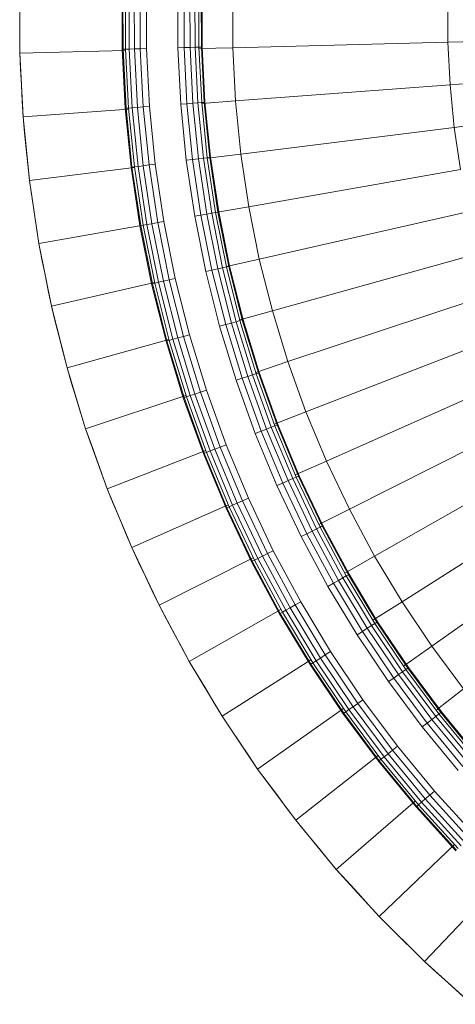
# Model space of a CAD drawing. Header units: centimetres. Extents: x 511 to 2122, y 723 to 1373.
# Tile 9 of 89: x 992.06 to 994.1, y 753.32 to 757.93. Entities that reach past the tile are written whole.
import ezdxf

# ---------------------------------------------------------------- set-up
doc = ezdxf.new("R2010")
doc.units = ezdxf.units.CM
doc.layers.add('G-IMPT', color=8, linetype='Continuous', lineweight=18)
doc.layers.add('I-FURN', color=30, linetype='Continuous', lineweight=18)

# ---------------------------------------------------------------- blocks, each defined once
blk = doc.blocks.new('LUPA - LUPA_skp_-562653-PROJETO_TÉRREO')
at = {"layer": 'G-IMPT'}
for p, q in [((7.6955, 2.4693), (7.7662, 2.6524)), ((7.6955, 2.4693), (7.3996, 2.5919)), ((6.7803, 2.1422), (6.23, 2.5099)), ((7.6955, 2.4693), (7.616, 2.2898)), ((7.3256, 2.4271), (7.616, 2.2898)), ((6.6858, 2.008), (6.1542, 2.4023)), ((6.5849, 1.8787), (6.0732, 2.2985)), ((6.8681, 2.2809), (6.7803, 2.1422)), ((6.8681, 2.2809), (6.9602, 2.2257)), ((7.616, 2.2898), (7.5277, 2.1144)), ((7.5277, 2.1144), (7.2438, 2.2662)), ((4.9501, 2.2224), (5.2643, 1.6347)), ((6.4777, 1.7544), (5.9873, 2.1989)), ((5.1467, 1.5755), (4.8618, 2.178)), ((5.0264, 1.5221), (4.7713, 2.1379)), ((6.6858, 2.008), (6.7803, 2.1422)), ((6.8691, 2.0829), (6.7803, 2.1422)), ((6.3645, 1.6355), (5.8965, 2.1035)), ((7.1542, 2.1094), (7.4309, 1.9436)), ((7.4309, 1.9436), (7.5277, 2.1144)), ((6.2456, 1.5223), (5.8011, 2.0127)), ((6.5849, 1.8787), (6.6858, 2.008)), ((6.7711, 1.9448), (6.6858, 2.008)), ((7.3259, 1.7777), (7.0571, 1.9573)), ((7.3259, 1.7777), (7.4309, 1.9436)), ((5.7015, 1.9268), (6.1213, 1.4151)), ((6.4777, 1.7544), (6.5849, 1.8787)), ((6.6665, 1.8116), (6.5849, 1.8787)), ((5.992, 1.3142), (5.5977, 1.8458)), ((7.2128, 1.6172), (6.9528, 1.8101)), ((5.8578, 1.2197), (5.4901, 1.77)), ((7.3259, 1.7777), (7.2128, 1.6172)), ((6.3645, 1.6355), (6.4777, 1.7544)), ((6.5556, 1.6837), (6.4777, 1.7544)), ((5.3788, 1.6995), (5.2643, 1.6347)), ((5.3788, 1.6995), (5.7191, 1.1319)), ((7.092, 1.4624), (6.8414, 1.6681)), ((5.2643, 1.6347), (5.1467, 1.5755)), ((5.2643, 1.6347), (5.5763, 1.051)), ((6.3645, 1.6355), (6.2456, 1.5223)), ((6.4387, 1.5613), (6.3645, 1.6355)), ((7.2128, 1.6172), (7.092, 1.4624)), ((5.0264, 1.5221), (5.1467, 1.5755)), ((5.4297, 0.9772), (5.1467, 1.5755)), ((4.9035, 1.4748), (5.0264, 1.5221)), ((5.2797, 0.9107), (5.0264, 1.5221)), ((6.2456, 1.5223), (6.1213, 1.4151)), ((6.3159, 1.4448), (6.2456, 1.5223)), ((6.9638, 1.3138), (6.7232, 1.5318)), ((7.092, 1.4624), (6.9638, 1.3138)), ((6.1213, 1.4151), (5.992, 1.3142)), ((6.1213, 1.4151), (6.1876, 1.3344)), ((6.8284, 1.1716), (6.5986, 1.4014)), ((5.8578, 1.2197), (5.992, 1.3142)), ((6.0536, 1.231), (5.992, 1.3142)), ((6.9638, 1.3138), (6.8284, 1.1716)), ((6.6862, 1.0362), (6.4678, 1.2772)), ((5.8578, 1.2197), (5.7191, 1.1319)), ((5.9155, 1.1332), (5.8578, 1.2197)), ((6.3311, 1.1596), (6.5376, 0.908)), ((6.8284, 1.1716), (6.6862, 1.0362)), ((5.7191, 1.1319), (5.5763, 1.051)), ((5.7191, 1.1319), (5.7727, 1.0425)), ((5.5763, 1.051), (5.4297, 0.9772)), ((5.5763, 1.051), (5.6254, 0.9591)), ((6.3828, 0.7872), (6.1888, 1.0487)), ((6.6862, 1.0362), (6.5376, 0.908)), ((5.2797, 0.9107), (5.4297, 0.9772)), ((5.4743, 0.8829), (5.4297, 0.9772)), ((6.2223, 0.6741), (6.0413, 0.945)), ((5.1265, 0.8516), (5.2797, 0.9107)), ((5.3196, 0.8142), (5.2797, 0.9107)), ((6.5376, 0.908), (6.3828, 0.7872)), ((5.889, 0.8485), (6.0564, 0.5691)), ((5.7322, 0.7594), (5.8856, 0.4723)), ((6.3828, 0.7872), (6.2223, 0.6741)), ((5.7102, 0.384), (5.5711, 0.6782)), ((6.2223, 0.6741), (6.0564, 0.5691)), ((5.5307, 0.3045), (5.4062, 0.6052)), ((6.0564, 0.5691), (5.8856, 0.4723)), ((5.7102, 0.384), (5.8856, 0.4723)), ((5.5307, 0.3045), (5.7102, 0.384)), ((5.5307, 0.3045), (5.3476, 0.2338))]:
    blk.add_line(p, q, dxfattribs=at)
at = {"layer": 'G-IMPT', "flags": 128}
for points in [[(7.6955, 2.4693), (7.7132, 2.5151), (7.7308, 2.5609), (7.7485, 2.6066), (7.7662, 2.6524)], [(7.616, 2.2898), (7.6358, 2.3347), (7.6557, 2.3795), (7.6756, 2.4244), (7.6955, 2.4693)], [(7.5277, 2.1144), (7.5498, 2.1583), (7.5718, 2.2021), (7.5939, 2.2459), (7.616, 2.2898)], [(7.4309, 1.9436), (7.4551, 1.9863), (7.4793, 2.029), (7.5035, 2.0717), (7.5277, 2.1144)], [(7.3259, 1.7777), (7.3521, 1.8192), (7.3784, 1.8607), (7.4047, 1.9021), (7.4309, 1.9436)], [(7.2128, 1.6172), (7.2411, 1.6573), (7.2694, 1.6975), (7.2976, 1.7376), (7.3259, 1.7777)], [(7.092, 1.4624), (7.1222, 1.5011), (7.1524, 1.5398), (7.1826, 1.5785), (7.2128, 1.6172)], [(6.9638, 1.3138), (6.9959, 1.3509), (7.0279, 1.3881), (7.06, 1.4253), (7.092, 1.4624)], [(6.8284, 1.1716), (6.8623, 1.2071), (6.8961, 1.2427), (6.93, 1.2782), (6.9638, 1.3138)], [(6.6862, 1.0362), (6.7218, 1.07), (6.7573, 1.1039), (6.7929, 1.1377), (6.8284, 1.1716)], [(6.5376, 0.908), (6.5747, 0.94), (6.6119, 0.9721), (6.6491, 1.0041), (6.6862, 1.0362)], [(6.3828, 0.7872), (6.4215, 0.8174), (6.4602, 0.8476), (6.4989, 0.8778), (6.5376, 0.908)], [(6.2223, 0.6741), (6.2624, 0.7024), (6.3025, 0.7306), (6.3427, 0.7589), (6.3828, 0.7872)], [(6.0564, 0.5691), (6.0979, 0.5953), (6.1393, 0.6216), (6.1808, 0.6479), (6.2223, 0.6741)], [(5.8856, 0.4723), (5.9283, 0.4965), (5.971, 0.5207), (6.0137, 0.5449), (6.0564, 0.5691)], [(5.7102, 0.384), (5.7541, 0.4061), (5.7979, 0.4282), (5.8417, 0.4502), (5.8856, 0.4723)], [(5.5307, 0.3045), (5.5756, 0.3244), (5.6205, 0.3443), (5.6653, 0.3642), (5.7102, 0.384)], [(5.3476, 0.2338), (5.3934, 0.2515), (5.4391, 0.2692), (5.4849, 0.2868), (5.5307, 0.3045)]]:
    blk.add_lwpolyline(points, dxfattribs=at)
blk = doc.blocks.new('LUPA - LUPA_skp_-562654-PROJETO_TÉRREO')
at = {"layer": 'G-IMPT', "flags": 128}
for points in [[(7.6955, 2.4693), (7.7132, 2.5151), (7.7308, 2.5609), (7.7485, 2.6066), (7.7662, 2.6524)], [(7.7662, 2.6524), (7.7485, 2.6066), (7.7308, 2.5609), (7.7132, 2.5151), (7.6955, 2.4693)], [(7.616, 2.2898), (7.6358, 2.3347), (7.6557, 2.3795), (7.6756, 2.4244), (7.6955, 2.4693)], [(7.6955, 2.4693), (7.6756, 2.4244), (7.6557, 2.3795), (7.6358, 2.3347), (7.616, 2.2898)], [(7.5277, 2.1144), (7.5498, 2.1583), (7.5718, 2.2021), (7.5939, 2.2459), (7.616, 2.2898)], [(7.616, 2.2898), (7.5939, 2.2459), (7.5718, 2.2021), (7.5498, 2.1583), (7.5277, 2.1144)], [(7.4309, 1.9436), (7.4551, 1.9863), (7.4793, 2.029), (7.5035, 2.0717), (7.5277, 2.1144)], [(7.5277, 2.1144), (7.5035, 2.0717), (7.4793, 2.029), (7.4551, 1.9863), (7.4309, 1.9436)], [(7.3259, 1.7777), (7.3521, 1.8192), (7.3784, 1.8607), (7.4047, 1.9021), (7.4309, 1.9436)], [(7.4309, 1.9436), (7.4047, 1.9021), (7.3784, 1.8607), (7.3521, 1.8192), (7.3259, 1.7777)], [(7.2128, 1.6172), (7.2411, 1.6573), (7.2694, 1.6975), (7.2976, 1.7376), (7.3259, 1.7777)], [(7.3259, 1.7777), (7.2976, 1.7376), (7.2694, 1.6975), (7.2411, 1.6573), (7.2128, 1.6172)], [(7.092, 1.4624), (7.1222, 1.5011), (7.1524, 1.5398), (7.1826, 1.5785), (7.2128, 1.6172)], [(7.2128, 1.6172), (7.1826, 1.5785), (7.1524, 1.5398), (7.1222, 1.5011), (7.092, 1.4624)], [(6.9638, 1.3138), (6.9959, 1.3509), (7.0279, 1.3881), (7.06, 1.4253), (7.092, 1.4624)], [(7.092, 1.4624), (7.06, 1.4253), (7.0279, 1.3881), (6.9959, 1.3509), (6.9638, 1.3138)], [(6.8284, 1.1716), (6.8623, 1.2071), (6.8961, 1.2427), (6.93, 1.2782), (6.9638, 1.3138)], [(6.9638, 1.3138), (6.93, 1.2782), (6.8961, 1.2427), (6.8623, 1.2071), (6.8284, 1.1716)], [(6.6862, 1.0362), (6.7218, 1.07), (6.7573, 1.1039), (6.7929, 1.1377), (6.8284, 1.1716)], [(6.8284, 1.1716), (6.7929, 1.1377), (6.7573, 1.1039), (6.7218, 1.07), (6.6862, 1.0362)], [(6.5376, 0.908), (6.5747, 0.94), (6.6119, 0.9721), (6.6491, 1.0041), (6.6862, 1.0362)], [(6.6862, 1.0362), (6.6491, 1.0041), (6.6119, 0.9721), (6.5747, 0.94), (6.5376, 0.908)], [(6.3828, 0.7872), (6.4215, 0.8174), (6.4602, 0.8476), (6.4989, 0.8778), (6.5376, 0.908)], [(6.5376, 0.908), (6.4989, 0.8778), (6.4602, 0.8476), (6.4215, 0.8174), (6.3828, 0.7872)], [(6.2223, 0.6741), (6.2624, 0.7024), (6.3025, 0.7306), (6.3427, 0.7589), (6.3828, 0.7872)], [(6.3828, 0.7872), (6.3427, 0.7589), (6.3025, 0.7306), (6.2624, 0.7024), (6.2223, 0.6741)], [(6.0564, 0.5691), (6.0979, 0.5953), (6.1393, 0.6216), (6.1808, 0.6479), (6.2223, 0.6741)], [(6.2223, 0.6741), (6.1808, 0.6479), (6.1393, 0.6216), (6.0979, 0.5953), (6.0564, 0.5691)], [(5.8856, 0.4723), (5.9283, 0.4965), (5.971, 0.5207), (6.0137, 0.5449), (6.0564, 0.5691)], [(6.0564, 0.5691), (6.0137, 0.5449), (5.971, 0.5207), (5.9283, 0.4965), (5.8856, 0.4723)], [(5.7102, 0.384), (5.7541, 0.4061), (5.7979, 0.4282), (5.8417, 0.4502), (5.8856, 0.4723)], [(5.8856, 0.4723), (5.8417, 0.4502), (5.7979, 0.4282), (5.7541, 0.4061), (5.7102, 0.384)], [(5.5307, 0.3045), (5.5756, 0.3244), (5.6205, 0.3443), (5.6653, 0.3642), (5.7102, 0.384)], [(5.7102, 0.384), (5.6653, 0.3642), (5.6205, 0.3443), (5.5756, 0.3244), (5.5307, 0.3045)], [(5.3476, 0.2338), (5.3934, 0.2515), (5.4391, 0.2692), (5.4849, 0.2868), (5.5307, 0.3045)], [(5.5307, 0.3045), (5.4849, 0.2868), (5.4391, 0.2692), (5.3934, 0.2515), (5.3476, 0.2338)]]:
    blk.add_lwpolyline(points, dxfattribs=at)
blk = doc.blocks.new('LUPA - LUPA_skp_-562655-PROJETO_TÉRREO')
at = {"xscale": 0.8734174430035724, "yscale": 0.8734174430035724}
for name, zscale in [('LUPA - LUPA_skp_-562653-PROJETO_TÉRREO', -0.8734174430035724), ('LUPA - LUPA_skp_-562654-PROJETO_TÉRREO', 0.8734174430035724)]:
    blk.add_blockref(name, (0, 0), dxfattribs=dict(at, zscale=zscale))
blk = doc.blocks.new('LUPA - LUPA_skp_-562652-PROJETO_TÉRREO')
at = {"layer": 'G-IMPT'}
for p, q in [((8.2021, 2.5214), (8.2947, 2.7054)), ((8.2218, 2.5109), (8.315, 2.6959)), ((8.3338, 2.687), (8.2402, 2.501)), ((8.256, 2.4926), (8.35, 2.6793)), ((8.3624, 2.6734), (8.2681, 2.4861)), ((8.2757, 2.4821), (8.3702, 2.6697)), ((8.3702, 2.6697), (8.2757, 2.4821)), ((8.3729, 2.6685), (8.2783, 2.4807)), ((7.9311, 2.4437), (8.0278, 2.6146)), ((8.0304, 2.6132), (7.9336, 2.4422)), ((8.0304, 2.6132), (7.9336, 2.4422)), ((7.941, 2.4378), (8.038, 2.6091)), ((7.9528, 2.4307), (8.0502, 2.6026)), ((8.066, 2.5942), (7.9681, 2.4215)), ((8.0843, 2.5844), (7.986, 2.4108)), ((8.1041, 2.5738), (8.0052, 2.3993)), ((8.1006, 2.3422), (8.2021, 2.5214)), ((8.2021, 2.5214), (8.2218, 2.5109)), ((8.2218, 2.5109), (8.1197, 2.3307)), ((8.1376, 2.3199), (8.2402, 2.501)), ((8.256, 2.4926), (8.153, 2.3107)), ((8.1648, 2.3037), (8.2681, 2.4861)), ((8.2218, 2.5109), (8.2402, 2.501)), ((8.2402, 2.501), (8.256, 2.4926)), ((8.256, 2.4926), (8.2681, 2.4861)), ((8.2757, 2.4821), (8.2681, 2.4861)), ((8.2681, 2.4861), (8.2757, 2.4821)), ((8.2757, 2.4821), (8.1722, 2.2992)), ((8.1722, 2.2992), (8.2757, 2.4821)), ((8.2783, 2.4807), (8.1747, 2.2977)), ((8.2783, 2.4807), (8.2757, 2.4821)), ((8.2757, 2.4821), (8.2783, 2.4807)), ((7.826, 2.2779), (7.9311, 2.4437)), ((7.8285, 2.2762), (7.9336, 2.4422)), ((7.9336, 2.4422), (7.8285, 2.2762)), ((7.941, 2.4378), (7.8357, 2.2714)), ((7.8471, 2.2638), (7.9528, 2.4307)), ((7.862, 2.2539), (7.9681, 2.4215)), ((7.9311, 2.4437), (7.9336, 2.4422)), ((7.9311, 2.4437), (7.9336, 2.4422)), ((7.9336, 2.4422), (7.941, 2.4378)), ((7.9336, 2.4422), (7.941, 2.4378)), ((7.941, 2.4378), (7.9528, 2.4307)), ((7.9528, 2.4307), (7.9681, 2.4215)), ((7.9681, 2.4215), (7.986, 2.4108)), ((7.986, 2.4108), (7.8793, 2.2423)), ((8.0052, 2.3993), (7.8979, 2.2298)), ((7.986, 2.4108), (8.0052, 2.3993)), ((7.9903, 2.1681), (8.1006, 2.3422)), ((8.0089, 2.1557), (8.1197, 2.3307)), ((8.0263, 2.1441), (8.1376, 2.3199)), ((8.153, 2.3107), (8.0411, 2.1341)), ((8.1197, 2.3307), (8.1006, 2.3422)), ((8.1376, 2.3199), (8.1197, 2.3307)), ((8.153, 2.3107), (8.1376, 2.3199)), ((8.1648, 2.3037), (8.153, 2.3107)), ((7.713, 2.1174), (7.826, 2.2779)), ((7.7153, 2.1156), (7.8285, 2.2762)), ((7.8285, 2.2762), (7.7153, 2.1156)), ((7.8285, 2.2762), (7.826, 2.2779)), ((7.826, 2.2779), (7.8285, 2.2762)), ((7.8357, 2.2714), (7.8285, 2.2762)), ((7.8285, 2.2762), (7.8357, 2.2714)), ((8.1648, 2.3037), (8.0526, 2.1265)), ((8.1722, 2.2992), (8.0598, 2.1217)), ((8.1722, 2.2992), (8.0598, 2.1217)), ((8.1747, 2.2977), (8.0622, 2.1201)), ((8.1722, 2.2992), (8.1648, 2.3037)), ((8.1722, 2.2992), (8.1648, 2.3037)), ((8.1747, 2.2977), (8.1722, 2.2992)), ((8.1747, 2.2977), (8.1722, 2.2992)), ((7.8357, 2.2714), (7.7223, 2.1105)), ((7.7333, 2.1023), (7.8471, 2.2638)), ((7.862, 2.2539), (7.7477, 2.0916)), ((7.7644, 2.0792), (7.8793, 2.2423)), ((7.8471, 2.2638), (7.8357, 2.2714)), ((7.862, 2.2539), (7.8471, 2.2638)), ((7.8793, 2.2423), (7.862, 2.2539)), ((7.8979, 2.2298), (7.8793, 2.2423)), ((7.8979, 2.2298), (7.7824, 2.0659)), ((7.8717, 1.9996), (7.9903, 2.1681)), ((7.8897, 1.9863), (8.0089, 2.1557)), ((7.9064, 1.9739), (8.0263, 2.1441)), ((7.9208, 1.9632), (8.0411, 2.1341)), ((8.0089, 2.1557), (7.9903, 2.1681)), ((8.0263, 2.1441), (8.0089, 2.1557)), ((8.0411, 2.1341), (8.0263, 2.1441)), ((8.0526, 2.1265), (8.0411, 2.1341)), ((7.5922, 1.9626), (7.713, 2.1174)), ((7.5945, 1.9607), (7.7153, 2.1156)), ((7.5945, 1.9607), (7.7153, 2.1156)), ((7.7223, 2.1105), (7.6011, 1.9552)), ((7.6118, 1.9465), (7.7333, 2.1023)), ((7.713, 2.1174), (7.7153, 2.1156)), ((7.7153, 2.1156), (7.713, 2.1174)), ((7.7153, 2.1156), (7.7223, 2.1105)), ((7.7223, 2.1105), (7.7153, 2.1156)), ((7.7223, 2.1105), (7.7333, 2.1023)), ((7.7333, 2.1023), (7.7477, 2.0916)), ((8.0526, 2.1265), (7.9318, 1.955)), ((8.0598, 2.1217), (7.9388, 1.9499)), ((7.9388, 1.9499), (8.0598, 2.1217)), ((8.0622, 2.1201), (7.9411, 1.9481)), ((8.0598, 2.1217), (8.0526, 2.1265)), ((8.0598, 2.1217), (8.0526, 2.1265)), ((8.0622, 2.1201), (8.0598, 2.1217)), ((8.0622, 2.1201), (8.0598, 2.1217)), ((7.7477, 2.0916), (7.6256, 1.9352)), ((7.6417, 1.9219), (7.7644, 2.0792)), ((7.7824, 2.0659), (7.659, 1.9077)), ((7.7477, 2.0916), (7.7644, 2.0792)), ((7.7644, 2.0792), (7.7824, 2.0659)), ((7.7449, 1.8372), (7.8717, 1.9996)), ((7.8717, 1.9996), (7.8897, 1.9863)), ((7.464, 1.8139), (7.5922, 1.9626)), ((7.4661, 1.8119), (7.5945, 1.9607)), ((7.5945, 1.9607), (7.4661, 1.8119)), ((7.5945, 1.9607), (7.5922, 1.9626)), ((7.5922, 1.9626), (7.5945, 1.9607)), ((7.6011, 1.9552), (7.5945, 1.9607)), ((7.5945, 1.9607), (7.6011, 1.9552)), ((7.7622, 1.823), (7.8897, 1.9863)), ((7.7783, 1.8098), (7.9064, 1.9739)), ((7.7922, 1.7984), (7.9208, 1.9632)), ((7.9064, 1.9739), (7.8897, 1.9863)), ((7.9208, 1.9632), (7.9064, 1.9739)), ((7.9318, 1.955), (7.9208, 1.9632)), ((7.6011, 1.9552), (7.4725, 1.8061)), ((7.4827, 1.7969), (7.6118, 1.9465)), ((7.6256, 1.9352), (7.496, 1.7849)), ((7.6118, 1.9465), (7.6011, 1.9552)), ((7.6256, 1.9352), (7.6118, 1.9465)), ((7.6417, 1.9219), (7.6256, 1.9352)), ((7.8028, 1.7897), (7.9318, 1.955)), ((7.8095, 1.7843), (7.9388, 1.9499)), ((7.9388, 1.9499), (7.8095, 1.7843)), ((7.9411, 1.9481), (7.8118, 1.7824)), ((7.9318, 1.955), (7.9388, 1.9499)), ((7.9318, 1.955), (7.9388, 1.9499)), ((7.9388, 1.9499), (7.9411, 1.9481)), ((7.9388, 1.9499), (7.9411, 1.9481)), ((7.5114, 1.7709), (7.6417, 1.9219)), ((7.659, 1.9077), (7.528, 1.7559)), ((7.659, 1.9077), (7.6417, 1.9219)), ((7.6104, 1.6812), (7.7449, 1.8372)), ((7.6269, 1.6662), (7.7622, 1.823)), ((7.7449, 1.8372), (7.7622, 1.823)), ((7.7622, 1.823), (7.7783, 1.8098)), ((7.3286, 1.6717), (7.464, 1.8139)), ((7.4661, 1.8119), (7.3307, 1.6696)), ((7.3307, 1.6696), (7.4661, 1.8119)), ((7.4725, 1.8061), (7.3368, 1.6635)), ((7.4827, 1.7969), (7.3465, 1.6538)), ((7.3591, 1.6412), (7.496, 1.7849)), ((7.464, 1.8139), (7.4661, 1.8119)), ((7.4661, 1.8119), (7.464, 1.8139)), ((7.4661, 1.8119), (7.4725, 1.8061)), ((7.4661, 1.8119), (7.4725, 1.8061)), ((7.4725, 1.8061), (7.4827, 1.7969)), ((7.4827, 1.7969), (7.496, 1.7849)), ((7.496, 1.7849), (7.5114, 1.7709)), ((7.6424, 1.6522), (7.7783, 1.8098)), ((7.6557, 1.6402), (7.7922, 1.7984)), ((7.6658, 1.6309), (7.8028, 1.7897)), ((7.8095, 1.7843), (7.6722, 1.6251)), ((7.8095, 1.7843), (7.6722, 1.6251)), ((7.7783, 1.8098), (7.7922, 1.7984)), ((7.7922, 1.7984), (7.8028, 1.7897)), ((7.8028, 1.7897), (7.8095, 1.7843)), ((7.8095, 1.7843), (7.8028, 1.7897)), ((7.8095, 1.7843), (7.8118, 1.7824)), ((7.8118, 1.7824), (7.8095, 1.7843)), ((7.5114, 1.7709), (7.3739, 1.6264)), ((7.528, 1.7559), (7.3897, 1.6106)), ((7.5114, 1.7709), (7.528, 1.7559)), ((7.8118, 1.7824), (7.6744, 1.6232)), ((7.4683, 1.532), (7.6104, 1.6812)), ((7.6104, 1.6812), (7.6269, 1.6662)), ((7.1864, 1.5363), (7.3286, 1.6717)), ((7.1884, 1.5342), (7.3307, 1.6696)), ((7.1884, 1.5342), (7.3307, 1.6696)), ((7.3368, 1.6635), (7.1942, 1.5278)), ((7.2034, 1.5176), (7.3465, 1.6538)), ((7.3307, 1.6696), (7.3286, 1.6717)), ((7.3307, 1.6696), (7.3286, 1.6717)), ((7.3307, 1.6696), (7.3368, 1.6635)), ((7.3368, 1.6635), (7.3307, 1.6696)), ((7.3368, 1.6635), (7.3465, 1.6538)), ((7.3465, 1.6538), (7.3591, 1.6412)), ((7.4841, 1.5162), (7.6269, 1.6662)), ((7.4989, 1.5014), (7.6424, 1.6522)), ((7.6269, 1.6662), (7.6424, 1.6522)), ((7.6424, 1.6522), (7.6557, 1.6402)), ((7.3591, 1.6412), (7.2154, 1.5043)), ((7.3739, 1.6264), (7.2294, 1.4889)), ((7.3897, 1.6106), (7.2444, 1.4723)), ((7.3739, 1.6264), (7.3591, 1.6412)), ((7.3897, 1.6106), (7.3739, 1.6264)), ((7.5115, 1.4888), (7.6557, 1.6402)), ((7.5212, 1.4791), (7.6658, 1.6309)), ((7.6722, 1.6251), (7.5273, 1.473)), ((7.5273, 1.473), (7.6722, 1.6251)), ((7.6744, 1.6232), (7.5294, 1.4709)), ((7.6557, 1.6402), (7.6658, 1.6309)), ((7.6658, 1.6309), (7.6722, 1.6251)), ((7.6722, 1.6251), (7.6658, 1.6309)), ((7.6722, 1.6251), (7.6744, 1.6232)), ((7.6744, 1.6232), (7.6722, 1.6251)), ((7.0377, 1.4081), (7.1864, 1.5363)), ((7.1884, 1.5342), (7.0396, 1.4058)), ((7.0396, 1.4058), (7.1884, 1.5342)), ((7.1942, 1.5278), (7.0451, 1.3992)), ((7.2034, 1.5176), (7.0538, 1.3885)), ((7.0651, 1.3747), (7.2154, 1.5043)), ((7.1864, 1.5363), (7.1884, 1.5342)), ((7.1864, 1.5363), (7.1884, 1.5342)), ((7.1884, 1.5342), (7.1942, 1.5278)), ((7.1884, 1.5342), (7.1942, 1.5278)), ((7.1942, 1.5278), (7.2034, 1.5176)), ((7.2034, 1.5176), (7.2154, 1.5043)), ((7.2154, 1.5043), (7.2294, 1.4889)), ((7.3191, 1.3899), (7.4683, 1.532)), ((7.3341, 1.3734), (7.4841, 1.5162)), ((7.4841, 1.5162), (7.4683, 1.532)), ((7.4989, 1.5014), (7.4841, 1.5162)), ((7.2294, 1.4889), (7.0784, 1.3586)), ((7.2444, 1.4723), (7.0926, 1.3413)), ((7.2294, 1.4889), (7.2444, 1.4723)), ((7.4989, 1.5014), (7.3481, 1.3579)), ((7.3601, 1.3446), (7.5115, 1.4888)), ((7.5212, 1.4791), (7.3694, 1.3345)), ((7.5273, 1.473), (7.3752, 1.3281)), ((7.5273, 1.473), (7.3752, 1.3281)), ((7.5294, 1.4709), (7.3771, 1.3259)), ((7.5115, 1.4888), (7.4989, 1.5014)), ((7.5212, 1.4791), (7.5115, 1.4888)), ((7.5212, 1.4791), (7.5273, 1.473)), ((7.5273, 1.473), (7.5212, 1.4791)), ((7.5273, 1.473), (7.5294, 1.4709)), ((7.5294, 1.4709), (7.5273, 1.473)), ((6.8829, 1.2873), (7.0377, 1.4081)), ((6.8847, 1.285), (7.0396, 1.4058)), ((6.8847, 1.285), (7.0396, 1.4058)), ((6.8898, 1.278), (7.0451, 1.3992)), ((7.0396, 1.4058), (7.0377, 1.4081)), ((7.0396, 1.4058), (7.0377, 1.4081)), ((7.0451, 1.3992), (7.0396, 1.4058)), ((7.0451, 1.3992), (7.0396, 1.4058)), ((7.0538, 1.3885), (7.0451, 1.3992)), ((6.898, 1.267), (7.0538, 1.3885)), ((7.0651, 1.3747), (6.9087, 1.2526)), ((7.0651, 1.3747), (7.0538, 1.3885)), ((7.0784, 1.3586), (7.0651, 1.3747)), ((7.1631, 1.2554), (7.3191, 1.3899)), ((7.3341, 1.3734), (7.1773, 1.2381)), ((7.3191, 1.3899), (7.3341, 1.3734)), ((7.3341, 1.3734), (7.3481, 1.3579)), ((7.0784, 1.3586), (6.9211, 1.2359)), ((7.0926, 1.3413), (6.9344, 1.2179)), ((7.0926, 1.3413), (7.0784, 1.3586)), ((7.1905, 1.222), (7.3481, 1.3579)), ((7.3601, 1.3446), (7.2019, 1.2081)), ((7.2106, 1.1975), (7.3694, 1.3345)), ((7.3481, 1.3579), (7.3601, 1.3446)), ((7.3601, 1.3446), (7.3694, 1.3345)), ((7.3694, 1.3345), (7.3752, 1.3281)), ((7.3694, 1.3345), (7.3752, 1.3281)), ((7.216, 1.1908), (7.3752, 1.3281)), ((7.216, 1.1908), (7.3752, 1.3281)), ((7.3771, 1.3259), (7.2179, 1.1885)), ((7.3752, 1.3281), (7.3771, 1.3259)), ((7.3752, 1.3281), (7.3771, 1.3259)), ((6.7224, 1.1743), (6.8829, 1.2873)), ((6.7241, 1.1718), (6.8847, 1.285)), ((6.7241, 1.1718), (6.8847, 1.285)), ((6.7289, 1.1646), (6.8898, 1.278)), ((6.898, 1.267), (6.7365, 1.1532)), ((6.8829, 1.2873), (6.8847, 1.285)), ((6.8847, 1.285), (6.8829, 1.2873)), ((6.8847, 1.285), (6.8898, 1.278)), ((6.8898, 1.278), (6.8847, 1.285)), ((6.8898, 1.278), (6.898, 1.267)), ((6.898, 1.267), (6.9087, 1.2526)), ((6.7464, 1.1383), (6.9087, 1.2526)), ((6.758, 1.121), (6.9211, 1.2359)), ((6.9087, 1.2526), (6.9211, 1.2359)), ((6.9211, 1.2359), (6.9344, 1.2179)), ((7.0007, 1.1286), (7.1631, 1.2554)), ((7.014, 1.1106), (7.1773, 1.2381)), ((7.1773, 1.2381), (7.1631, 1.2554)), ((7.1773, 1.2381), (7.1905, 1.222)), ((6.9344, 1.2179), (6.7705, 1.1024)), ((7.1905, 1.222), (7.0264, 1.0939)), ((7.0371, 1.0795), (7.2019, 1.2081)), ((7.0453, 1.0685), (7.2106, 1.1975)), ((7.0504, 1.0615), (7.216, 1.1908)), ((7.216, 1.1908), (7.0504, 1.0615)), ((7.1905, 1.222), (7.2019, 1.2081)), ((7.2019, 1.2081), (7.2106, 1.1975)), ((7.216, 1.1908), (7.2106, 1.1975)), ((7.2106, 1.1975), (7.216, 1.1908)), ((7.2179, 1.1885), (7.216, 1.1908)), ((7.2179, 1.1885), (7.216, 1.1908)), ((6.5566, 1.0692), (6.7224, 1.1743)), ((6.5581, 1.0667), (6.7241, 1.1718)), ((6.5581, 1.0667), (6.7241, 1.1718)), ((6.5625, 1.0593), (6.7289, 1.1646)), ((6.7241, 1.1718), (6.7224, 1.1743)), ((6.7241, 1.1718), (6.7224, 1.1743)), ((6.7289, 1.1646), (6.7241, 1.1718)), ((6.7289, 1.1646), (6.7241, 1.1718)), ((6.7365, 1.1532), (6.7289, 1.1646)), ((7.2179, 1.1885), (7.0522, 1.0592)), ((6.7365, 1.1532), (6.5696, 1.0475)), ((6.5788, 1.0322), (6.7464, 1.1383)), ((6.758, 1.121), (6.5895, 1.0143)), ((6.7365, 1.1532), (6.7464, 1.1383)), ((6.758, 1.121), (6.7464, 1.1383)), ((6.7705, 1.1024), (6.758, 1.121)), ((6.8322, 1.01), (7.0007, 1.1286)), ((7.0007, 1.1286), (7.014, 1.1106)), ((6.7705, 1.1024), (6.601, 0.9951)), ((6.8446, 0.9914), (7.014, 1.1106)), ((6.8562, 0.974), (7.0264, 1.0939)), ((7.0264, 1.0939), (7.014, 1.1106)), ((7.0264, 1.0939), (7.0371, 1.0795)), ((6.3857, 0.9725), (6.5566, 1.0692)), ((6.5581, 1.0667), (6.3871, 0.9699)), ((6.3871, 0.9699), (6.5581, 1.0667)), ((6.3912, 0.9623), (6.5625, 1.0593)), ((6.5581, 1.0667), (6.5566, 1.0692)), ((6.5581, 1.0667), (6.5566, 1.0692)), ((6.5625, 1.0593), (6.5581, 1.0667)), ((6.5581, 1.0667), (6.5625, 1.0593)), ((6.5696, 1.0475), (6.5625, 1.0593)), ((7.0371, 1.0795), (6.8662, 0.9592)), ((7.0453, 1.0685), (6.8738, 0.9477)), ((7.0504, 1.0615), (6.8786, 0.9405)), ((6.8786, 0.9405), (7.0504, 1.0615)), ((7.0522, 1.0592), (6.8802, 0.9381)), ((7.0453, 1.0685), (7.0371, 1.0795)), ((7.0453, 1.0685), (7.0504, 1.0615)), ((7.0504, 1.0615), (7.0453, 1.0685)), ((7.0522, 1.0592), (7.0504, 1.0615)), ((7.0522, 1.0592), (7.0504, 1.0615)), ((6.5696, 1.0475), (6.3977, 0.9501)), ((6.4061, 0.9343), (6.5788, 1.0322)), ((6.4159, 0.916), (6.5895, 1.0143)), ((6.5788, 1.0322), (6.5696, 1.0475)), ((6.5895, 1.0143), (6.5788, 1.0322)), ((6.601, 0.9951), (6.5895, 1.0143)), ((6.601, 0.9951), (6.4265, 0.8962)), ((6.6581, 0.8998), (6.8322, 1.01)), ((6.8446, 0.9914), (6.6696, 0.8806)), ((6.8322, 1.01), (6.8446, 0.9914)), ((6.8562, 0.974), (6.8446, 0.9914)), ((6.2104, 0.8842), (6.3857, 0.9725)), ((6.2116, 0.8815), (6.3871, 0.9699)), ((6.2116, 0.8815), (6.3871, 0.9699)), ((6.3912, 0.9623), (6.2153, 0.8737)), ((6.2212, 0.8613), (6.3977, 0.9501)), ((6.3871, 0.9699), (6.3857, 0.9725)), ((6.3857, 0.9725), (6.3871, 0.9699)), ((6.3912, 0.9623), (6.3871, 0.9699)), ((6.3871, 0.9699), (6.3912, 0.9623)), ((6.3977, 0.9501), (6.3912, 0.9623)), ((6.4061, 0.9343), (6.3977, 0.9501)), ((6.6804, 0.8627), (6.8562, 0.974)), ((6.6896, 0.8473), (6.8662, 0.9592)), ((6.8738, 0.9477), (6.6966, 0.8355)), ((6.8662, 0.9592), (6.8562, 0.974)), ((6.8662, 0.9592), (6.8738, 0.9477)), ((6.8738, 0.9477), (6.8786, 0.9405)), ((6.8786, 0.9405), (6.8738, 0.9477)), ((6.4061, 0.9343), (6.2289, 0.8451)), ((6.2378, 0.8263), (6.4159, 0.916)), ((6.4159, 0.916), (6.4061, 0.9343)), ((6.4265, 0.8962), (6.4159, 0.916)), ((6.8786, 0.9405), (6.7011, 0.8281)), ((6.7011, 0.8281), (6.8786, 0.9405)), ((6.8802, 0.9381), (6.7026, 0.8256)), ((6.8786, 0.9405), (6.8802, 0.9381)), ((6.8786, 0.9405), (6.8802, 0.9381)), ((6.0309, 0.8046), (6.2104, 0.8842)), ((6.2116, 0.8815), (6.032, 0.8019)), ((6.032, 0.8019), (6.2116, 0.8815)), ((6.2104, 0.8842), (6.2116, 0.8815)), ((6.2116, 0.8815), (6.2104, 0.8842)), ((6.2153, 0.8737), (6.2116, 0.8815)), ((6.2153, 0.8737), (6.2116, 0.8815)), ((6.4265, 0.8962), (6.2473, 0.806)), ((6.4789, 0.7982), (6.6581, 0.8998)), ((6.4894, 0.7785), (6.6696, 0.8806)), ((6.6696, 0.8806), (6.6581, 0.8998)), ((6.6696, 0.8806), (6.6804, 0.8627)), ((6.2153, 0.8737), (6.0353, 0.7939)), ((6.0406, 0.7812), (6.2212, 0.8613)), ((6.2289, 0.8451), (6.0474, 0.7647)), ((6.2212, 0.8613), (6.2153, 0.8737)), ((6.2212, 0.8613), (6.2289, 0.8451)), ((6.2289, 0.8451), (6.2378, 0.8263)), ((6.4993, 0.7601), (6.6804, 0.8627)), ((6.5077, 0.7443), (6.6896, 0.8473)), ((6.6896, 0.8473), (6.6804, 0.8627)), ((6.6896, 0.8473), (6.6966, 0.8355)), ((5.8477, 0.734), (6.0309, 0.8046)), ((6.0309, 0.8046), (6.032, 0.8019)), ((6.0309, 0.8046), (6.032, 0.8019)), ((6.2378, 0.8263), (6.0554, 0.7454)), ((6.2473, 0.806), (6.064, 0.7248)), ((6.2473, 0.806), (6.2378, 0.8263)), ((6.6966, 0.8355), (6.5142, 0.7322)), ((6.7011, 0.8281), (6.5182, 0.7246)), ((6.7011, 0.8281), (6.5182, 0.7246)), ((6.7026, 0.8256), (6.5196, 0.722)), ((6.6966, 0.8355), (6.7011, 0.8281)), ((6.6966, 0.8355), (6.7011, 0.8281)), ((6.7011, 0.8281), (6.7026, 0.8256)), ((6.7011, 0.8281), (6.7026, 0.8256)), ((6.032, 0.8019), (5.8487, 0.7312)), ((5.8487, 0.7312), (6.032, 0.8019)), ((5.8516, 0.7231), (6.0353, 0.7939)), ((6.0406, 0.7812), (5.8562, 0.7101)), ((6.032, 0.8019), (6.0353, 0.7939)), ((6.032, 0.8019), (6.0353, 0.7939)), ((6.0353, 0.7939), (6.0406, 0.7812)), ((6.0406, 0.7812), (6.0474, 0.7647)), ((6.2949, 0.7056), (6.4789, 0.7982)), ((6.4894, 0.7785), (6.3044, 0.6853)), ((6.4789, 0.7982), (6.4894, 0.7785)), ((6.4993, 0.7601), (6.4894, 0.7785)), ((5.8623, 0.6933), (6.0474, 0.7647)), ((6.0554, 0.7454), (5.8693, 0.6736)), ((6.0474, 0.7647), (6.0554, 0.7454)), ((6.0554, 0.7454), (6.064, 0.7248)), ((6.3133, 0.6665), (6.4993, 0.7601)), ((6.321, 0.6503), (6.5077, 0.7443)), ((6.5077, 0.7443), (6.4993, 0.7601)), ((6.5142, 0.7322), (6.5077, 0.7443)), ((6.064, 0.7248), (5.8768, 0.6526)), ((6.1065, 0.6221), (6.2949, 0.7056)), ((6.3044, 0.6853), (6.2949, 0.7056)), ((6.5142, 0.7322), (6.3269, 0.6379)), ((6.5182, 0.7246), (6.3306, 0.6301)), ((6.5182, 0.7246), (6.3306, 0.6301)), ((6.5196, 0.722), (6.3318, 0.6274)), ((6.5142, 0.7322), (6.5182, 0.7246)), ((6.5182, 0.7246), (6.5142, 0.7322)), ((6.5182, 0.7246), (6.5196, 0.722)), ((6.5196, 0.722), (6.5182, 0.7246)), ((6.3044, 0.6853), (6.1151, 0.6014)), ((6.123, 0.5821), (6.3133, 0.6665)), ((6.3133, 0.6665), (6.3044, 0.6853)), ((6.321, 0.6503), (6.3133, 0.6665)), ((6.321, 0.6503), (6.1299, 0.5656)), ((6.1352, 0.5529), (6.3269, 0.6379)), ((6.1385, 0.5449), (6.3306, 0.6301)), ((6.3306, 0.6301), (6.1385, 0.5449)), ((6.3269, 0.6379), (6.321, 0.6503)), ((6.3306, 0.6301), (6.3269, 0.6379)), ((6.3306, 0.6301), (6.3269, 0.6379)), ((6.3318, 0.6274), (6.3306, 0.6301)), ((6.3318, 0.6274), (6.3306, 0.6301)), ((5.9143, 0.5479), (6.1065, 0.6221)), ((6.1151, 0.6014), (5.9218, 0.5269)), ((6.1151, 0.6014), (6.1065, 0.6221)), ((6.123, 0.5821), (6.1151, 0.6014)), ((6.3318, 0.6274), (6.1396, 0.5422)), ((5.9288, 0.5072), (6.123, 0.5821)), ((5.9349, 0.4904), (6.1299, 0.5656)), ((6.1299, 0.5656), (6.123, 0.5821)), ((6.1299, 0.5656), (6.1352, 0.5529)), ((6.1352, 0.5529), (5.9395, 0.4774)), ((6.1385, 0.5449), (5.9424, 0.4693)), ((5.9424, 0.4693), (6.1385, 0.5449)), ((6.1396, 0.5422), (5.9434, 0.4665)), ((6.1352, 0.5529), (6.1385, 0.5449)), ((6.1385, 0.5449), (6.1352, 0.5529)), ((6.1385, 0.5449), (6.1396, 0.5422)), ((6.1396, 0.5422), (6.1385, 0.5449))]:
    blk.add_line(p, q, dxfattribs=at)
blk = doc.blocks.new('LUPA - LUPA-562935-PROJETO_TÉRREO')
at = {"rotation": 90.00000000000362}
for name, p, xscale, yscale, zscale in [('LUPA - LUPA_skp_-562655-PROJETO_TÉRREO', (15.1057, 0.209), 1.741532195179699, 1.741532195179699, 1.741532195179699), ('LUPA - LUPA_skp_-562652-PROJETO_TÉRREO', (14.917, 0.3351), 1.318770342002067, 1.318770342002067, 1.318770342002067)]:
    blk.add_blockref(name, p, dxfattribs=dict(at, xscale=xscale, yscale=yscale, zscale=zscale))

msp = doc.modelspace()

# ---------------------------------------------------------------- block references
at = {"layer": 'I-FURN', "rotation": 158.9999999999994}
msp.add_blockref('LUPA - LUPA-562935-PROJETO_TÉRREO', (1008.8165, 760.5732), dxfattribs=at)

doc.saveas('drawing.dxf')
